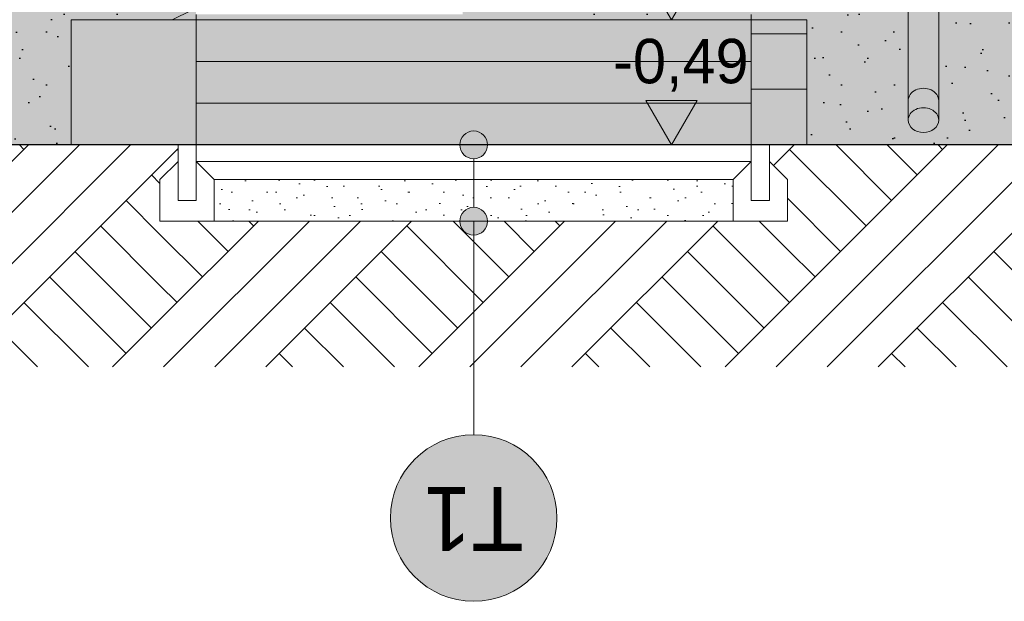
# Model space of a CAD drawing. Extents: x -366324 to -207045, y 68808 to 138616.
# Tile 109 of 170: x -225412 to -221866, y 76876 to 78970. Entities that reach past the tile are written whole.
import ezdxf

# ---------------------------------------------------------------- set-up
doc = ezdxf.new("R2010")
doc.units = 0
doc.header["$MEASUREMENT"] = 0
for name, color, linetype, lineweight in [('Arch kolorystyka_Nr_Pióra__1', 7, 'Continuous', 25), ('Arch kolorystyka_Nr_Pióra__19', 255, 'Continuous', 13), ('Arch kolorystyka_Nr_Pióra__41', 7, 'Continuous', 15), ('Arch opisy_Nr_Pióra__1', 7, 'Continuous', 25), ('Arch opisy_Nr_Pióra__21', 7, 'Continuous', 9), ('Arch rynny_Nr_Pióra__21', 7, 'Continuous', 9), ('Arch schody_Nr_Pióra__21', 7, 'Continuous', 9), ('Arch wymiary_Nr_Pióra__21', 7, 'Continuous', 9), ('INWENT TEREN_Nr_Pióra__1', 7, 'Continuous', 25)]:
    doc.layers.add(name, color=color, linetype=linetype, lineweight=lineweight)
for name, color, linetype, lineweight, true_color in [('Arch kolorystyka_Nr_Pióra__81', 7, 'Continuous', 9, 0x5d5d5d), ('Arch rynny_Nr_Pióra__81', 7, 'Continuous', 9, 0x5d5d5d), ('Arch teren_Nr_Pióra__2', 7, 'Continuous', 13, 0x7f7f7f), ('arch wypelnienia_Nr_Pióra__2', 7, 'Continuous', 13, 0x7f7f7f), ('Arch zieleń_Nr_Pióra__4', 7, 'Continuous', 9, 0x029e21)]:
    doc.layers.add(name, color=color, linetype=linetype, lineweight=lineweight, true_color=true_color)
doc.layers.add('Arch opisy', color=7, linetype='Continuous')
doc.layers.add('Arch wymiary', color=7, linetype='Continuous')
doc.styles.add('GENERATED_STYLE_1', font='txt')
doc.styles.add('GENERATED_STYLE_3', font='txt')
pattern_1 = [(45, (0, 300), (-95.459415, 95.459415), [0, -90, 0, -135]), (110, (300, 300), (126.858504, 46.17272), [0, -66, 0, -114])]
pattern_2 = [(45, (0, 0), (-275.77163, 275.77163), []), (45, (-91.9, 91.9), (-551.5433, 551.5433), []), (45, (-183.85, 183.85), (-551.5433, 551.5433), []), (135, (-275.77, 275.77), (91.92388, 91.92388), [390, -390])]

# ---------------------------------------------------------------- blocks, each defined once
blk = doc.blocks.new('Linia_16', base_point=(-223776.9, 78519.6))
at = {"layer": 'Arch opisy_Nr_Pióra__21', "linetype": 'Continuous'}
for points in [[(-223726.9, 78519.6), (-223730.7, 78538.7), (-223741.5, 78554.9), (-223757.7, 78565.8), (-223776.9, 78569.6), (-223796, 78565.8), (-223812.2, 78554.9), (-223823.1, 78538.7), (-223826.9, 78519.6), (-223823.1, 78500.4), (-223812.2, 78484.2), (-223796, 78473.4), (-223776.9, 78469.6), (-223757.7, 78473.4), (-223741.5, 78484.2), (-223730.7, 78500.4)], [(-223726.9, 78244.6), (-223730.7, 78263.7), (-223741.5, 78279.9), (-223757.7, 78290.8), (-223776.9, 78294.6), (-223796, 78290.8), (-223812.2, 78279.9), (-223823.1, 78263.7), (-223826.9, 78244.6), (-223823.1, 78225.4), (-223812.2, 78209.2), (-223796, 78198.4), (-223776.9, 78194.6), (-223757.7, 78198.4), (-223741.5, 78209.2), (-223730.7, 78225.4)]]:
    blk.add_hatch(color=256, dxfattribs=at).paths.add_polyline_path(points, flags=0)
blk.add_line((-223776.9, 78469.6), (-223776.9, 78294.6), dxfattribs=at)
for centre in [(-223776.9, 78519.6), (-223776.9, 78244.6)]:
    blk.add_circle(centre, 50, dxfattribs=at)
blk = doc.blocks.new('Linia_17', base_point=(-223776.9, 78244.6))
at = {"layer": 'Arch opisy_Nr_Pióra__21', "linetype": 'Continuous'}
blk.add_line((-223776.9, 78244.6), (-223776.9, 77475.5), dxfattribs=at)
blk.add_circle((-223776.9, 77175.5), 300, dxfattribs=at)
blk = doc.blocks.new('Wymiary_147', base_point=(-223064.4, 78969.6))
at = {"layer": 'Arch wymiary_Nr_Pióra__21', "linetype": 'Continuous'}
blk.add_hatch(color=256, dxfattribs=at).paths.add_polyline_path([(-223064.4, 78969.6), (-223157.2, 79129.6), (-222971.6, 79129.6)], flags=0)
for p, q in [((-223064.4, 78969.6), (-223157.2, 79129.6)), ((-223157.2, 79129.6), (-222971.6, 79129.6)), ((-222971.6, 79129.6), (-223064.4, 78969.6)), ((-223064.4, 78969.6), (-223184.4, 78969.6)), ((-223064.4, 78969.6), (-222944.4, 78969.6))]:
    blk.add_line(p, q, dxfattribs=at)
at = {"layer": 'Arch wymiary_Nr_Pióra__21', "insert": (-223274.5, 79161.6), "char_height": 160, "attachment_point": 7, "style": 'GENERATED_STYLE_1'}
blk.add_mtext('{-0,04}', dxfattribs=at)
blk = doc.blocks.new('Wymiary_148', base_point=(-223064.4, 78519.6))
at = {"layer": 'Arch wymiary_Nr_Pióra__21', "linetype": 'Continuous'}
blk.add_hatch(color=256, dxfattribs=at).paths.add_polyline_path([(-223064.4, 78519.6), (-223157.2, 78679.6), (-222971.6, 78679.6)], flags=0)
for p, q in [((-223064.4, 78519.6), (-223157.2, 78679.6)), ((-223157.2, 78679.6), (-222971.6, 78679.6)), ((-222971.6, 78679.6), (-223064.4, 78519.6)), ((-223064.4, 78519.6), (-223184.4, 78519.6)), ((-223064.4, 78519.6), (-222944.4, 78519.6))]:
    blk.add_line(p, q, dxfattribs=at)
at = {"layer": 'Arch wymiary_Nr_Pióra__21', "insert": (-223274.5, 78711.6), "char_height": 160, "attachment_point": 7, "style": 'GENERATED_STYLE_1'}
blk.add_mtext('{-0,49}', dxfattribs=at)

msp = doc.modelspace()

# ---------------------------------------------------------------- hatches: boundary and pattern name
at = {"layer": 'Arch kolorystyka_Nr_Pióra__1', "linetype": 'Continuous'}
h = msp.add_hatch(dxfattribs=at)
h.set_pattern_fill('Carpet', color=256, style=0, pattern_type=2)
h.set_pattern_definition(pattern_1)
h.paths.add_polyline_path([(-232866.9, 78989.6), (-231046.9, 78989.6), (-231046.9, 78969.6), (-230846.9, 78969.6), (-230846.9, 78519.6), (-230661.9, 78519.6), (-228246.9, 78519.6), (-228246.9, 78969.6), (-228046.9, 78969.6), (-228046.9, 78519.6), (-225226.9, 78519.6), (-225226.9, 78969.6), (-224776.9, 78969.6), (-224776.9, 78989.6), (-224776.9, 79009.6), (-228246.9, 79009.6), (-230661.9, 79009.6), (-230661.9, 78669.6), (-230661.9, 78608.8, -0.228497), (-230676.5, 78578.5, -0.165487), (-230712.5, 78564.3, -0.039062), (-230721.3, 78564.3, -0.165487), (-230757.3, 78578.5, -0.228497), (-230771.9, 78608.8), (-230771.9, 78988.7), (-230822.2, 79009.6), (-232866.9, 79009.6)], flags=0)
h = msp.add_hatch(dxfattribs=at)
h.set_pattern_fill('Carpet', color=256, style=0, pattern_type=2)
h.set_pattern_definition(pattern_1)
h.paths.add_polyline_path([(-223816.9, 78989.6), (-222776.9, 78989.6), (-222776.9, 78969.6), (-222576.9, 78969.6), (-222576.9, 78519.6), (-222101.9, 78519.6), (-219296.9, 78519.6), (-219296.9, 78969.6), (-219096.9, 78969.6), (-219096.9, 78519.6), (-216306.9, 78519.6), (-216306.9, 78969.6), (-215856.9, 78969.6), (-215856.9, 79009.6), (-219686.9, 79009.6), (-222101.9, 79009.6), (-222101.9, 78669.6), (-222101.9, 78608.8, -0.228497), (-222116.5, 78578.5, -0.165487), (-222152.5, 78564.3, -0.039062), (-222161.3, 78564.3, -0.165487), (-222197.3, 78578.5, -0.228497), (-222211.9, 78608.8), (-222211.9, 78988.7), (-222211.9, 79009.6), (-223816.9, 79009.6)], flags=0)
at = {"layer": 'Arch kolorystyka_Nr_Pióra__19', "linetype": 'Continuous'}
msp.add_hatch(color=256, dxfattribs=at).paths.add_polyline_path([(-224076.9, 77175.5, -1), (-223476.9, 77175.5, -1)], flags=0)
at = {"layer": 'Arch kolorystyka_Nr_Pióra__41', "linetype": 'Continuous'}
msp.add_hatch(color=256, dxfattribs=at).paths.add_polyline_path([(-222211.9, 78608.8, 0.811514), (-222101.9, 78608.8), (-222101.9, 79009.6), (-222101.9, 86173.9, -0.545455), (-222211.9, 86173.9)], flags=0)
at = {"layer": 'Arch kolorystyka_Nr_Pióra__81', "linetype": 'Continuous', "lineweight": 0, "true_color": 0x454545}
for points in [[(-230822.2, 79009.6), (-232866.9, 79009.6), (-232866.9, 78989.6), (-231046.9, 78989.6), (-231046.9, 78969.6), (-230846.9, 78969.6), (-230846.9, 78519.6), (-230661.9, 78519.6), (-228246.9, 78519.6), (-228246.9, 78969.6), (-228046.9, 78969.6), (-228046.9, 78519.6), (-225226.9, 78519.6), (-225226.9, 78969.6), (-224776.9, 78969.6), (-224776.9, 78989.6), (-224776.9, 79009.6), (-228246.9, 79009.6), (-230661.9, 79009.6), (-230661.9, 78669.6), (-230661.9, 78608.8, -0.811514), (-230771.9, 78608.8), (-230771.9, 78988.7)], [(-222211.9, 79009.6), (-223816.9, 79009.6), (-223816.9, 78989.6), (-222776.9, 78989.6), (-222776.9, 78969.6), (-222576.9, 78969.6), (-222576.9, 78519.6), (-222101.9, 78519.6), (-219296.9, 78519.6), (-219296.9, 78969.6), (-219096.9, 78969.6), (-219096.9, 78519.6), (-216306.9, 78519.6), (-216306.9, 78969.6), (-215856.9, 78969.6), (-215856.9, 79009.6), (-219686.9, 79009.6), (-222101.9, 79009.6), (-222101.9, 78669.6), (-222101.9, 78608.8, -0.811514), (-222211.9, 78608.8), (-222211.9, 78988.7)], [(-225226.9, 78969.6), (-225226.9, 78519.6), (-224776.9, 78519.6), (-224776.9, 78969.6)], [(-222776.9, 78969.6), (-222776.9, 78519.6), (-222576.9, 78519.6), (-222576.9, 78969.6)]]:
    msp.add_hatch(color=250, dxfattribs=at).paths.add_polyline_path(points, flags=0)
at = {"layer": 'Arch kolorystyka_Nr_Pióra__81', "linetype": 'Continuous', "lineweight": 0, "true_color": 0x171717}
msp.add_hatch(color=250, dxfattribs=at).paths.add_polyline_path([(-224776.9, 78519.6), (-222776.9, 78519.6), (-222776.9, 78969.6), (-222776.9, 78989.6), (-224776.9, 78989.6), (-224776.9, 78969.6)], flags=0)
at = {"layer": 'Arch teren_Nr_Pióra__2', "linetype": 'Continuous'}
h = msp.add_hatch(dxfattribs=at)
h.set_pattern_fill('Earth', color=256, style=0, pattern_type=2)
h.set_pattern_definition(pattern_2)
h.paths.add_polyline_path([(-224906.9, 78519.6), (-228046.9, 78519.6), (-228046.9, 77719.6), (-224906.9, 77719.6), (-224906.9, 78394.6), (-224841.9, 78459.6), (-224841.9, 78519.6)], flags=0)
h = msp.add_hatch(dxfattribs=at)
h.set_pattern_fill('Earth', color=256, style=0, pattern_type=2)
h.set_pattern_definition(pattern_2)
h.paths.add_polyline_path([(-222711.9, 78459.6), (-222646.9, 78394.6), (-222646.9, 77719.6), (-219296.9, 77719.6), (-219296.9, 78519.6), (-222646.9, 78519.6), (-222711.9, 78519.6)], flags=0)
h = msp.add_hatch(dxfattribs=at)
h.set_pattern_fill('Earth', color=256, style=0, pattern_type=2)
h.set_pattern_definition(pattern_2)
h.paths.add_polyline_path([(-224906.9, 78244.6), (-222646.9, 78244.6), (-222646.9, 77719.6), (-224906.9, 77719.6)], flags=0)
at = {"layer": 'arch wypelnienia_Nr_Pióra__2', "linetype": 'Continuous'}
h = msp.add_hatch(dxfattribs=at)
h.set_pattern_fill('Cut_Stone', color=256, style=0, pattern_type=2)
h.set_pattern_definition([(45, (0, 200), (-63.63961, 63.63961), [0, -60, 0, -90]), (110, (200, 200), (84.572336, 30.781813), [0, -44, 0, -76])])
h.paths.add_polyline_path([(-222841.9, 78394.6), (-222841.9, 78244.6), (-224711.9, 78244.6), (-224711.9, 78394.6)], flags=0)

# ---------------------------------------------------------------- linework, layer by layer
at = {"layer": 'Arch rynny_Nr_Pióra__21', "linetype": 'Continuous'}
for p, q in [((-222211.9, 86284.6), (-222211.9, 78608.8)), ((-222101.9, 86284.6), (-222101.9, 78608.8))]:
    msp.add_line(p, q, dxfattribs=at)
msp.add_ellipse((-222156.9, 78608.8), major_axis=(55, 0), ratio=0.810981, start_param=3.141593, end_param=6.283185, dxfattribs=at)
at = {"layer": 'Arch rynny_Nr_Pióra__81', "linetype": 'Continuous'}
for centre in [(-222156.9, 78678.8), (-222156.9, 78608.8)]:
    msp.add_ellipse(centre, major_axis=(55, 0), ratio=0.810981, start_param=0, end_param=3.141593, dxfattribs=at)
at = {"layer": 'Arch schody_Nr_Pióra__21', "linetype": 'Continuous'}
for p, q in [((-224776.9, 78989.6), (-224776.9, 78519.6)), ((-222776.9, 78969.6), (-222776.9, 78989.6)), ((-222776.9, 78969.6), (-225226.9, 78969.6)), ((-225226.9, 78969.6), (-225226.9, 78519.6)), ((-222776.9, 78969.6), (-222776.9, 78519.6)), ((-222576.9, 78969.6), (-222776.9, 78969.6)), ((-222576.9, 78969.6), (-222576.9, 78519.6)), ((-222576.9, 78919.6), (-222776.9, 78919.6)), ((-222776.9, 78819.6), (-224776.9, 78819.6)), ((-222576.9, 78719.6), (-222776.9, 78719.6)), ((-222776.9, 78669.6), (-224776.9, 78669.6)), ((-224776.9, 78519.6), (-224841.9, 78519.6)), ((-224841.9, 78519.6), (-224841.9, 78319.6)), ((-224776.9, 78519.6), (-222776.9, 78519.6)), ((-224776.9, 78319.6), (-224776.9, 78519.6)), ((-222576.9, 78519.6), (-222776.9, 78519.6)), ((-222776.9, 78519.6), (-222711.9, 78519.6)), ((-222776.9, 78319.6), (-222776.9, 78519.6)), ((-222711.9, 78519.6), (-222711.9, 78319.6)), ((-224906.9, 78394.6), (-224841.9, 78459.6)), ((-224776.9, 78459.6), (-222776.9, 78459.6)), ((-224711.9, 78394.6), (-224776.9, 78459.6)), ((-222841.9, 78394.6), (-222776.9, 78459.6)), ((-222646.9, 78394.6), (-222711.9, 78459.6)), ((-224906.9, 78244.6), (-224906.9, 78394.6)), ((-224776.9, 78369.6), (-224776.9, 78394.6)), ((-224711.9, 78394.6), (-222841.9, 78394.6)), ((-224711.9, 78244.6), (-224711.9, 78394.6)), ((-222841.9, 78244.6), (-222841.9, 78394.6)), ((-222776.9, 78369.6), (-222776.9, 78394.6)), ((-222646.9, 78244.6), (-222646.9, 78394.6)), ((-224841.9, 78319.6), (-224776.9, 78319.6)), ((-222711.9, 78319.6), (-222776.9, 78319.6)), ((-224906.9, 78244.6), (-224711.9, 78244.6)), ((-224711.9, 78244.6), (-222841.9, 78244.6)), ((-222646.9, 78244.6), (-222841.9, 78244.6))]:
    msp.add_line(p, q, dxfattribs=at)
at = {"layer": 'Arch zieleń_Nr_Pióra__4', "linetype": 'Continuous'}
msp.add_line((-224792, 79004.8), (-224862.5, 78969.6), dxfattribs=at)
at = {"layer": 'INWENT TEREN_Nr_Pióra__1', "linetype": 'Continuous'}
msp.add_line((-219296.9, 78519.6), (-228046.9, 78519.6), dxfattribs=at)

# ---------------------------------------------------------------- block references
at = {"layer": 'Arch opisy', "linetype": 'Continuous'}
for name, p in [('Linia_16', (-223776.9, 78519.6)), ('Linia_17', (-223776.9, 78244.6))]:
    msp.add_blockref(name, p, dxfattribs=at)
at = {"layer": 'Arch wymiary', "linetype": 'Continuous'}
for name, p in [('Wymiary_147', (-223064.4, 78969.6)), ('Wymiary_148', (-223064.4, 78519.6))]:
    msp.add_blockref(name, p, dxfattribs=at)

# ---------------------------------------------------------------- texts
at = {"layer": 'Arch opisy_Nr_Pióra__1', "linetype": 'Continuous', "insert": (-223776.9, 77057.1), "char_height": 230, "attachment_point": 2, "rotation": 180, "style": 'GENERATED_STYLE_3'}
msp.add_mtext('{T1}', dxfattribs=at)

doc.saveas('drawing.dxf')
